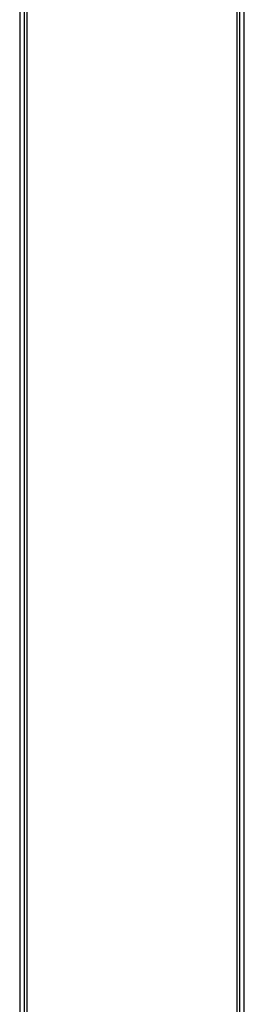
# Model space of a CAD drawing. Header units: inches. Extents: x 0 to 400, y -11 to 260.
# Tile 32 of 61: x 68.69 to 72.71, y 192.04 to 209.68. Entities that reach past the tile are written whole.
import ezdxf

# ---------------------------------------------------------------- set-up
doc = ezdxf.new("R2010")
doc.units = ezdxf.units.IN
doc.header["$LTSCALE"] = 24.005935
doc.header["$MEASUREMENT"] = 0
doc.layers.add('Visible Edges(ANSI)', color=7, linetype='Continuous', lineweight=25)
doc.layers.add('Visible Tangent Edges(ANSI)', color=7, linetype='Continuous', lineweight=25)

msp = doc.modelspace()

# ---------------------------------------------------------------- linework, layer by layer
at = {"layer": 'Visible Edges(ANSI)'}
for p, q in [((68.7716, 227.1352), (68.7716, 50.2198)), ((72.6276, 50.2198), (72.6276, 227.1352)), ((72.7088, 50.2198), (72.7088, 227.1352)), ((68.6904, 220.3215), (68.6904, 180.5789))]:
    msp.add_line(p, q, dxfattribs=at)
at = {"layer": 'Visible Tangent Edges(ANSI)'}
for p, q in [((72.5818, 50.0351), (72.5818, 227.3199)), ((68.8174, 220.314), (68.8174, 180.5864))]:
    msp.add_line(p, q, dxfattribs=at)

doc.saveas('drawing.dxf')
